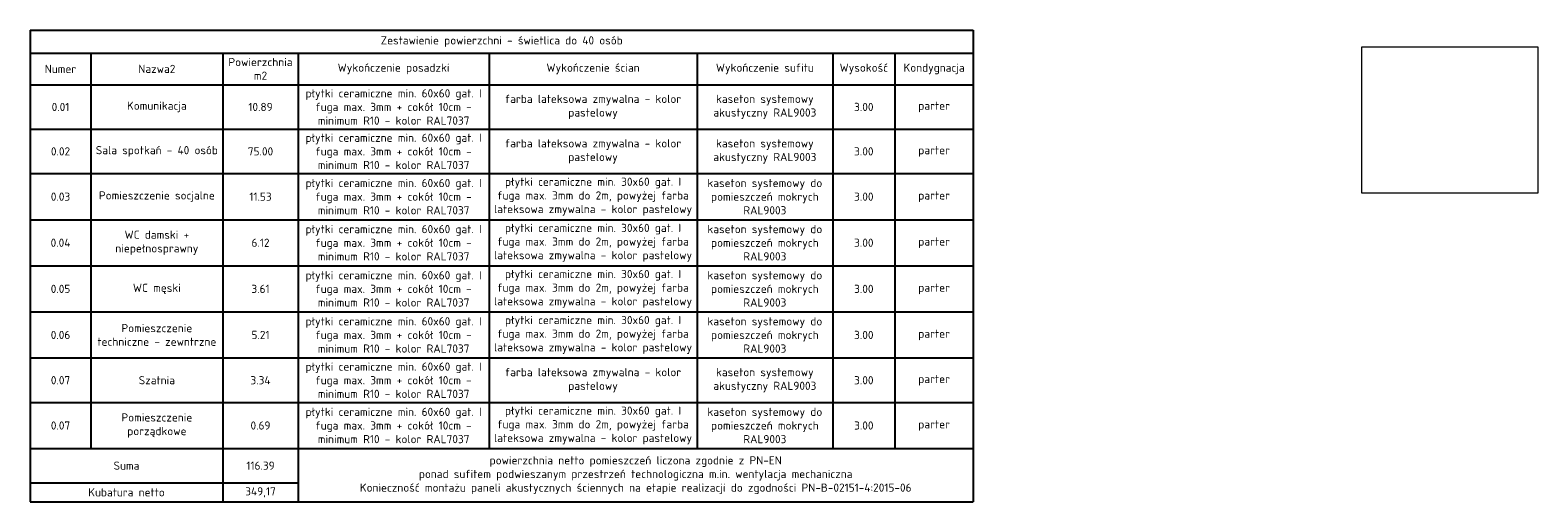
# Model space of a CAD drawing. Header units: millimetres. Extents: x -6697 to 21546, y -3389 to 18959.
# Tile 3 of 153: x 337 to 4022, y -1251 to -98. Entities that reach past the tile are written whole.
import ezdxf

# ---------------------------------------------------------------- set-up
doc = ezdxf.new("R2010")
doc.units = ezdxf.units.MM
doc.layers.add('PZT_plac zabaw', color=7, linetype='Continuous', lineweight=15)
doc.layers.add('tabelki_pomieszczen', color=7, linetype='Continuous', lineweight=9)
doc.styles.add('styl1', font='isocpeur.ttf', dxfattribs={"height": 20})
picture_1 = doc.add_image_def('image1.jpg', size_in_pixel=(3253, 2701))

# ---------------------------------------------------------------- blocks, each defined once
blk = doc.blocks.new('*T25')
at = {"layer": 'tabelki_pomieszczen', "color": 0, "linetype": 'ByBlock', "lineweight": -2, "transparency": 16777216}
for p, q in [((0, 0), (2305, 0)), ((0, 0), (0, -1153)), ((2305, 0), (2305, -1153)), ((0, -56), (2305, -56)), ((148.3, -56), (148.3, -1022.7)), ((471.1, -56), (471.1, -1153)), ((655, -56), (655, -1153)), ((1121.7, -56), (1121.7, -1022.7)), ((1629.9, -56), (1629.9, -1022.7)), ((1961.6, -56), (1961.6, -1022.7)), ((2113.7, -56), (2113.7, -1022.7)), ((0, -133.3), (2305, -133.3)), ((0, -242), (2305, -242)), ((0, -350.7), (2305, -350.7)), ((0, -463.4), (2305, -463.4)), ((0, -576), (2305, -576)), ((0, -688.7), (2305, -688.7)), ((0, -801.4), (2305, -801.4)), ((0, -910), (2305, -910)), ((0, -1022.7), (2305, -1022.7)), ((0, -1106.4), (655, -1106.4)), ((0, -1153), (2305, -1153))]:
    blk.add_line(p, q, dxfattribs=at)
at = {"layer": 'tabelki_pomieszczen', "color": 0, "transparency": 16777216, "char_height": 20, "attachment_point": 5, "style": 'styl1'}
for s, insert, width in [('Zestawienie powierzchni - świetlica do 40 osób', (1152.5, -28), 2301.982), ('Powierzchnia m2', (563, -94.7), 173.877), ('Numer', (74.2, -94.7), 138.334), ('Nazwa2', (309.7, -94.7), 312.749), ('Wykończenie posadzki', (888.3, -94.7), 456.691), ('Wykończenie ścian', (1375.8, -94.7), 498.281), ('Wykończenie sufitu', (1795.7, -94.7), 321.622), ('Wysokość', (2037.6, -94.7), 142.189), ('Kondygnacja', (2209.4, -94.7), 181.238), ('płytki ceramiczne min. 60x60 gat. I fuga max. 3mm + cokół 10cm - minimum R10 - kolor RAL7037', (888.3, -187.7), 452.691), ('0.01', (74.2, -187.7), 134.334), ('Komunikacja', (309.7, -187.7), 308.749), ('10.89', (563, -187.7), 169.877), ('farba lateksowa zmywalna - kolor pastelowy', (1375.8, -187.7), 494.281), ('kaseton systemowy akustyczny RAL9003', (1795.7, -187.7), 317.622), ('3.00', (2037.6, -187.7), 138.189), ('parter', (2209.4, -187.7), 177.238), ('płytki ceramiczne min. 60x60 gat. I fuga max. 3mm + cokół 10cm - minimum R10 - kolor RAL7037', (888.3, -296.4), 452.691), ('0.02', (74.2, -296.4), 134.334), ('Sala spotkań - 40 osób', (309.7, -296.4), 308.749), ('75.00', (563, -296.4), 169.877), ('farba lateksowa zmywalna - kolor pastelowy', (1375.8, -296.4), 494.281), ('kaseton systemowy akustyczny RAL9003', (1795.7, -296.4), 317.622), ('3.00', (2037.6, -296.4), 138.189), ('parter', (2209.4, -296.4), 177.238), ('płytki ceramiczne min. 60x60 gat. I fuga max. 3mm + cokół 10cm - minimum R10 - kolor RAL7037', (888.3, -407), 452.691), ('płytki ceramiczne min. 30x60 gat. I fuga max. 3mm do 2m, powyżej farba lateksowa zmywalna - kolor pastelowy', (1375.8, -407), 494.281), ('kaseton systemowy do pomieszczeń mokrych RAL9003', (1795.7, -407), 317.622), ('0.03', (74.2, -407), 134.334), ('Pomieszczenie socjalne', (309.7, -407), 308.749), ('11.53', (563, -407), 169.877), ('3.00', (2037.6, -407), 138.189), ('parter', (2209.4, -407), 177.238), ('płytki ceramiczne min. 60x60 gat. I fuga max. 3mm + cokół 10cm - minimum R10 - kolor RAL7037', (888.3, -519.7), 452.691), ('płytki ceramiczne min. 30x60 gat. I fuga max. 3mm do 2m, powyżej farba lateksowa zmywalna - kolor pastelowy', (1375.8, -519.7), 494.281), ('kaseton systemowy do pomieszczeń mokrych RAL9003', (1795.7, -519.7), 317.622), ('0.04', (74.2, -519.7), 134.334), ('WC damski + niepełnosprawny', (309.7, -519.7), 308.749), ('6.12', (563, -519.7), 169.877), ('3.00', (2037.6, -519.7), 138.189), ('parter', (2209.4, -519.7), 177.238), ('płytki ceramiczne min. 60x60 gat. I fuga max. 3mm + cokół 10cm - minimum R10 - kolor RAL7037', (888.3, -632.4), 452.691), ('płytki ceramiczne min. 30x60 gat. I fuga max. 3mm do 2m, powyżej farba lateksowa zmywalna - kolor pastelowy', (1375.8, -632.4), 494.281), ('kaseton systemowy do pomieszczeń mokrych RAL9003', (1795.7, -632.4), 317.622), ('0.05', (74.2, -632.4), 134.334), ('WC męski', (309.7, -632.4), 308.749), ('3.61', (563, -632.4), 169.877), ('3.00', (2037.6, -632.4), 138.189), ('parter', (2209.4, -632.4), 177.238), ('płytki ceramiczne min. 60x60 gat. I fuga max. 3mm + cokół 10cm - minimum R10 - kolor RAL7037', (888.3, -745), 452.691), ('płytki ceramiczne min. 30x60 gat. I fuga max. 3mm do 2m, powyżej farba lateksowa zmywalna - kolor pastelowy', (1375.8, -745), 494.281), ('kaseton systemowy do pomieszczeń mokrych RAL9003', (1795.7, -745), 317.622), ('0.06', (74.2, -745), 134.334), ('Pomieszczenie techniczne - zewntrzne', (309.7, -745), 308.749), ('5.21', (563, -745), 169.877), ('3.00', (2037.6, -745), 138.189), ('parter', (2209.4, -745), 177.238), ('płytki ceramiczne min. 60x60 gat. I fuga max. 3mm + cokół 10cm - minimum R10 - kolor RAL7037', (888.3, -855.7), 452.691), ('0.07', (74.2, -855.7), 134.334), ('Szatnia', (309.7, -855.7), 308.749), ('3.34', (563, -855.7), 169.877), ('farba lateksowa zmywalna - kolor pastelowy', (1375.8, -855.7), 494.281), ('kaseton systemowy akustyczny RAL9003', (1795.7, -855.7), 317.622), ('3.00', (2037.6, -855.7), 138.189), ('parter', (2209.4, -855.7), 177.238), ('płytki ceramiczne min. 60x60 gat. I fuga max. 3mm + cokół 10cm - minimum R10 - kolor RAL7037', (888.3, -966.4), 452.691), ('płytki ceramiczne min. 30x60 gat. I fuga max. 3mm do 2m, powyżej farba lateksowa zmywalna - kolor pastelowy', (1375.8, -966.4), 494.281), ('kaseton systemowy do pomieszczeń mokrych RAL9003', (1795.7, -966.4), 317.622), ('0.07', (74.2, -966.4), 134.334), ('Pomieszczenie porządkowe', (309.7, -966.4), 308.749), ('0.69', (563, -966.4), 169.877), ('3.00', (2037.6, -966.4), 138.189), ('parter', (2209.4, -966.4), 177.238), ('Suma', (235.5, -1064.5), 457.082), ('116.39', (563, -1064.5), 169.877), ('powierzchnia netto pomieszczeń liczona zgodnie z PN-EN\\Pponad sufitem podwieszanym przestrzeń technologiczna m.in. wentylacja mechaniczna\\PKonieczność montażu paneli akustycznych ściennych na etapie realizacji do zgodności PN-B-02151-4:2015-06', (1480, -1087.9), 1636.022), ('Kubatura netto', (235.5, -1129.7), 457.082), ('349,17', (563, -1129.7), 169.877)]:
    blk.add_mtext(s, dxfattribs=dict(at, insert=insert, width=width))

msp = doc.modelspace()

# ---------------------------------------------------------------- block references
msp.add_blockref('*T25', (337.09, -97.91))

# ---------------------------------------------------------------- pictures from other files: only their frames are drawn
at = {"layer": 'PZT_plac zabaw'}
image = msp.add_image(picture_1, insert=(3591.79, -496.17), size_in_units=(430.34, 357.32), dxfattribs=at)
image.dxf.flags = 7

doc.saveas('drawing.dxf')
